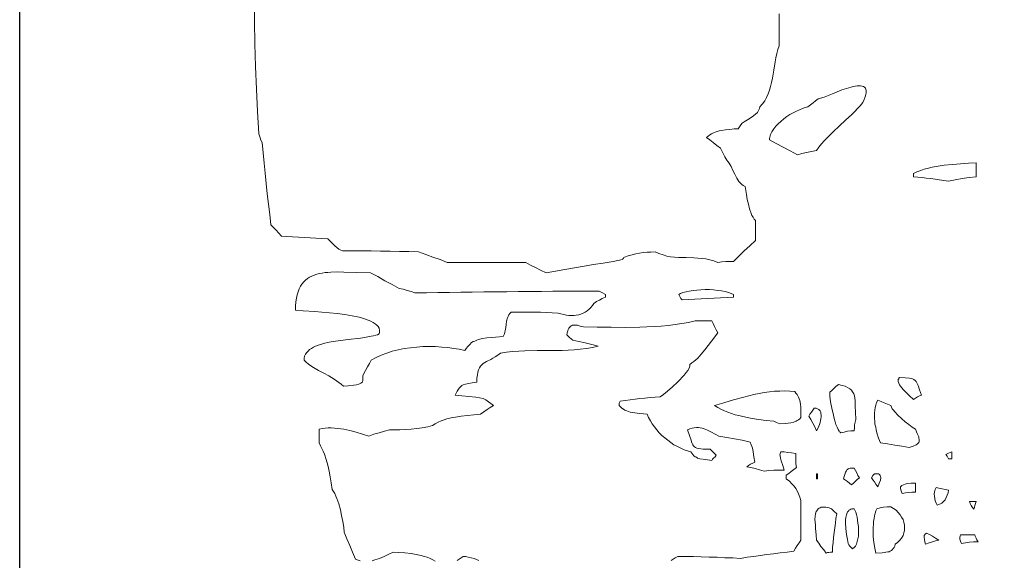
# Model space of a CAD drawing. Header units: inches. Extents: x -0.43 to 6, y 6.58 to 15.12.
# Tile 3 of 13: x -0.43 to 1.58, y 9.57 to 10.67. Entities that reach past the tile are written whole.
import ezdxf

# ---------------------------------------------------------------- set-up
doc = ezdxf.new("R2010")
doc.units = ezdxf.units.IN
doc.header["$MEASUREMENT"] = 0

# ---------------------------------------------------------------- blocks, each defined once
blk = doc.blocks.new('WMF0')
at = {"color": 7, "lineweight": 0}
for points in [[(0.6137, -4.4131), (0.6027, -4.4076), (0.5922, -4.4021), (0.5821, -4.3971), (0.5725, -4.3916), (0.5524, -4.3916), (0.5323, -4.3916), (0.5127, -4.3916), (0.4926, -4.3916), (0.4725, -4.3916), (0.4524, -4.3916), (0.4323, -4.3916), (0.4122, -4.3916), (0.3975, -4.3861), (0.3829, -4.3811), (0.3683, -4.3756), (0.3537, -4.3701), (0.334, -4.3697), (0.3148, -4.3692), (0.2956, -4.3687), (0.276, -4.3687), (0.2568, -4.3683), (0.2376, -4.3683), (0.218, -4.3683), (0.1988, -4.3683), (0.1951, -4.3669), (0.1915, -4.3646), (0.1869, -4.3614), (0.1828, -4.3578), (0.175, -4.35), (0.1686, -4.3436), (0.1563, -4.3427), (0.1444, -4.3422), (0.1325, -4.3413), (0.1206, -4.3409), (0.1088, -4.34), (0.0969, -4.3395), (0.0854, -4.339), (0.074, -4.3381), (0.0685, -4.3317), (0.0635, -4.3258), (0.058, -4.3203), (0.0525, -4.3148), (0.0503, -4.2938), (0.0475, -4.2728), (0.0452, -4.2518), (0.043, -4.2308), (0.0411, -4.2097), (0.0388, -4.1892), (0.037, -4.1686), (0.0347, -4.1476), (0.0324, -4.1426), (0.0306, -4.138), (0.0292, -4.1339), (0.0279, -4.1298), (0.0251, -4.0841), (0.0233, -4.0384), (0.0215, -3.9922), (0.0201, -3.9461), (0.0192, -3.8999), (0.0183, -3.8538)], [(1.0893, -3.8849), (1.0889, -3.8976), (1.0889, -3.9109), (1.0889, -3.9237), (1.0889, -3.9369), (1.0889, -3.9502), (1.0861, -3.958), (1.0843, -3.9657), (1.0825, -3.9744), (1.0811, -3.9826), (1.0779, -3.9995), (1.0752, -4.0164), (1.0733, -4.0247), (1.0715, -4.0329), (1.0692, -4.0407), (1.0665, -4.0484), (1.0633, -4.0553), (1.0596, -4.0621), (1.0551, -4.0685), (1.0496, -4.0745), (1.0487, -4.0777), (1.0473, -4.0809), (1.0459, -4.0832), (1.0446, -4.0859), (1.0409, -4.0896), (1.0368, -4.0932), (1.0276, -4.0992), (1.0176, -4.1051), (1.0139, -4.1078), (1.0107, -4.1115), (1.008, -4.1151), (1.0053, -4.1193), (0.997, -4.1197), (0.9883, -4.1206), (0.9797, -4.1215), (0.971, -4.1229), (0.9669, -4.1238), (0.9628, -4.1247), (0.9586, -4.1261), (0.955, -4.1279), (0.9509, -4.1298), (0.9477, -4.1316), (0.944, -4.1343), (0.9408, -4.1371), (0.9477, -4.1421), (0.9545, -4.1476), (0.9618, -4.1531), (0.9696, -4.1586), (0.9724, -4.164), (0.9751, -4.17), (0.9783, -4.1768), (0.982, -4.1832), (0.9847, -4.186), (0.987, -4.1892), (0.9893, -4.1928), (0.9911, -4.1965), (0.9947, -4.2042), (0.9989, -4.212), (1.0025, -4.2198), (1.0071, -4.2266), (1.0098, -4.2298), (1.0126, -4.2326), (1.0158, -4.2349), (1.0194, -4.2367), (1.0208, -4.2449), (1.0222, -4.2536), (1.024, -4.2636), (1.0263, -4.2732), (1.0286, -4.2828), (1.0318, -4.292), (1.0336, -4.2961), (1.0359, -4.2997), (1.0382, -4.3034), (1.0409, -4.3061), (1.0409, -4.3157), (1.0409, -4.3258), (1.0409, -4.3363), (1.0409, -4.3473), (1.029, -4.3578), (1.0176, -4.3683), (1.0071, -4.3793), (0.9961, -4.3898), (0.9883, -4.3898), (0.9801, -4.3902), (0.9724, -4.3907), (0.9641, -4.3916), (0.9559, -4.3884), (0.9477, -4.3866), (0.9395, -4.3847), (0.9312, -4.3838), (0.9152, -4.3825), (0.8992, -4.382), (0.8915, -4.382), (0.8837, -4.3815), (0.8755, -4.3811), (0.8677, -4.3802), (0.8599, -4.3788), (0.8522, -4.3765), (0.844, -4.3738), (0.8362, -4.3701), (0.8275, -4.3706), (0.8197, -4.371), (0.812, -4.3715), (0.8042, -4.3729), (0.7969, -4.3742), (0.7891, -4.3761), (0.7814, -4.3783), (0.7736, -4.3811), (0.7722, -4.382), (0.7713, -4.3834), (0.7704, -4.3847), (0.7699, -4.3861), (0.7503, -4.3898), (0.7302, -4.393), (0.7105, -4.3962), (0.6913, -4.3994), (0.6717, -4.403), (0.652, -4.4062), (0.6329, -4.4094), (0.6137, -4.4131), (0.6137, -4.4131)], [(1.1263, -4.1727), (1.1117, -4.1645), (1.0971, -4.1567), (1.0829, -4.1494), (1.0692, -4.1421), (1.0692, -4.1394), (1.0697, -4.1366), (1.0706, -4.1339), (1.0715, -4.1311), (1.0743, -4.1252), (1.0779, -4.1197), (1.082, -4.1142), (1.087, -4.1092), (1.0925, -4.1042), (1.0985, -4.0992), (1.1044, -4.0946), (1.1108, -4.0905), (1.1177, -4.0868), (1.1241, -4.0832), (1.1305, -4.0804), (1.1364, -4.0777), (1.1423, -4.0758), (1.1474, -4.0745), (1.1528, -4.0708), (1.1583, -4.0667), (1.1634, -4.0626), (1.1688, -4.0585), (1.1807, -4.0548), (1.1976, -4.048), (1.2072, -4.0439), (1.2168, -4.0402), (1.2264, -4.037), (1.2355, -4.0343), (1.2401, -4.0334), (1.2442, -4.0324), (1.2483, -4.032), (1.252, -4.0315), (1.2552, -4.032), (1.2584, -4.0324), (1.2607, -4.0334), (1.263, -4.0347), (1.2648, -4.0366), (1.2657, -4.0388), (1.2666, -4.042), (1.2666, -4.0452), (1.2657, -4.0493), (1.2643, -4.0544), (1.2625, -4.0599), (1.2598, -4.0658), (1.2543, -4.0722), (1.2488, -4.0781), (1.2433, -4.0841), (1.2374, -4.09), (1.2246, -4.1019), (1.2118, -4.1133), (1.199, -4.1252), (1.1867, -4.1375), (1.1812, -4.1435), (1.1752, -4.1503), (1.1702, -4.1567), (1.1652, -4.1636), (1.1551, -4.1654), (1.1451, -4.1677), (1.1355, -4.17), (1.1263, -4.1727), (1.1263, -4.1727)], [(1.4343, -4.2262), (1.4247, -4.2248), (1.4156, -4.2234), (1.4069, -4.2221), (1.3978, -4.2207), (1.3891, -4.2198), (1.3804, -4.2189), (1.3717, -4.218), (1.363, -4.217), (1.363, -4.2129), (1.363, -4.2102), (1.3699, -4.207), (1.3777, -4.2042), (1.385, -4.2015), (1.3932, -4.1997), (1.401, -4.1979), (1.4092, -4.1965), (1.4174, -4.1951), (1.4256, -4.1937), (1.4425, -4.1924), (1.459, -4.191), (1.4754, -4.1896), (1.491, -4.1887), (1.491, -4.1951), (1.491, -4.202), (1.491, -4.2093), (1.491, -4.217), (1.4764, -4.2189), (1.4622, -4.2207), (1.448, -4.2234), (1.4343, -4.2262), (1.4343, -4.2262)], [(0.2006, -4.6443), (0.196, -4.6402), (0.1915, -4.6365), (0.1864, -4.6329), (0.1814, -4.6297), (0.1709, -4.6233), (0.1604, -4.6178), (0.1499, -4.6118), (0.1394, -4.6059), (0.1343, -4.6027), (0.1293, -4.599), (0.1247, -4.5949), (0.1202, -4.5908), (0.1206, -4.5867), (0.1215, -4.5826), (0.1234, -4.5789), (0.1257, -4.5753), (0.1284, -4.5725), (0.1316, -4.5693), (0.1353, -4.5671), (0.1394, -4.5648), (0.1439, -4.5625), (0.149, -4.5607), (0.1544, -4.5588), (0.1599, -4.557), (0.1718, -4.5543), (0.1841, -4.5524), (0.2102, -4.5488), (0.2353, -4.546), (0.2467, -4.5442), (0.2573, -4.5424), (0.2618, -4.5415), (0.2664, -4.5401), (0.27, -4.5392), (0.2737, -4.5374), (0.2742, -4.5337), (0.2742, -4.5296), (0.2732, -4.5259), (0.2714, -4.5227), (0.2687, -4.5195), (0.2655, -4.5168), (0.2614, -4.514), (0.2563, -4.5118), (0.2513, -4.5095), (0.2454, -4.5072), (0.2394, -4.5054), (0.2326, -4.5035), (0.2184, -4.5008), (0.2033, -4.4981), (0.1878, -4.4962), (0.1723, -4.4944), (0.1567, -4.493), (0.1426, -4.4921), (0.1183, -4.4907), (0.1028, -4.4894), (0.1028, -4.4807), (0.1037, -4.472), (0.1046, -4.4647), (0.106, -4.4578), (0.1083, -4.4514), (0.1106, -4.4455), (0.1133, -4.4405), (0.1161, -4.4359), (0.1197, -4.4313), (0.1234, -4.4277), (0.1275, -4.4245), (0.1316, -4.4217), (0.1362, -4.4195), (0.1412, -4.4176), (0.1462, -4.4158), (0.1517, -4.4144), (0.1572, -4.4135), (0.1631, -4.4126), (0.1691, -4.4122), (0.175, -4.4117), (0.1878, -4.4112), (0.2011, -4.4117), (0.228, -4.4126), (0.2559, -4.4131), (0.2705, -4.4208), (0.2851, -4.4291), (0.2997, -4.4368), (0.3144, -4.4451), (0.3226, -4.4464), (0.3304, -4.4487), (0.3386, -4.451), (0.3464, -4.4537), (0.3697, -4.4537), (0.3934, -4.4533), (0.4167, -4.4528), (0.44, -4.4524), (0.4633, -4.4524), (0.4866, -4.4519), (0.5099, -4.4514), (0.5337, -4.4514), (0.557, -4.451), (0.5808, -4.451), (0.6041, -4.451), (0.6274, -4.4505), (0.6511, -4.4505), (0.6749, -4.4505), (0.6982, -4.4505), (0.722, -4.4501), (0.7274, -4.4533), (0.7347, -4.4574), (0.7347, -4.4601), (0.7347, -4.4629), (0.7284, -4.4656), (0.7224, -4.4684), (0.7169, -4.4716), (0.7114, -4.4752), (0.7082, -4.4798), (0.705, -4.4834), (0.7014, -4.4871), (0.6973, -4.4903), (0.6936, -4.493), (0.6891, -4.4953), (0.6849, -4.4971), (0.6804, -4.4985), (0.6753, -4.4994), (0.6708, -4.4999), (0.6653, -4.4999), (0.6603, -4.4999), (0.6552, -4.499), (0.6498, -4.4981), (0.6438, -4.4967), (0.6383, -4.4949), (0.6265, -4.4944), (0.6146, -4.4939), (0.6022, -4.4935), (0.5904, -4.493), (0.5785, -4.493), (0.5661, -4.493), (0.5543, -4.493), (0.5424, -4.493), (0.5396, -4.4958), (0.5378, -4.4985), (0.5364, -4.5017), (0.5351, -4.5049), (0.5332, -4.5113), (0.5323, -4.5182), (0.5314, -4.5246), (0.5305, -4.531), (0.5296, -4.5342), (0.5291, -4.5374), (0.5278, -4.5401), (0.5264, -4.5428), (0.5104, -4.5442), (0.493, -4.5456), (0.4843, -4.5469), (0.4761, -4.5492), (0.4725, -4.5501), (0.4688, -4.552), (0.4652, -4.5533), (0.462, -4.5552), (0.4583, -4.5593), (0.4542, -4.5634), (0.451, -4.5675), (0.4478, -4.5712), (0.4368, -4.5689), (0.4254, -4.5671), (0.4135, -4.5652), (0.4012, -4.5643), (0.3884, -4.5634), (0.3756, -4.5634), (0.3628, -4.5634), (0.35, -4.5643), (0.3372, -4.5657), (0.3244, -4.5675), (0.3121, -4.5703), (0.3002, -4.573), (0.2888, -4.5766), (0.2778, -4.5808), (0.2673, -4.5858), (0.2573, -4.5908), (0.2536, -4.5977), (0.2495, -4.6045), (0.2454, -4.6118), (0.2413, -4.6196), (0.2403, -4.6233), (0.2399, -4.6274), (0.2399, -4.6315), (0.2394, -4.6356), (0.2381, -4.6365), (0.2362, -4.6379), (0.2344, -4.6388), (0.2321, -4.6397), (0.2271, -4.6411), (0.2216, -4.642), (0.2102, -4.6434), (0.2006, -4.6443), (0.2006, -4.6443)], [(0.891, -4.4679), (0.8887, -4.4656), (0.8869, -4.4629), (0.8855, -4.4601), (0.8842, -4.4574), (0.8878, -4.4551), (0.8928, -4.4533), (0.8992, -4.4514), (0.9056, -4.4501), (0.9134, -4.4492), (0.9212, -4.4483), (0.9294, -4.4478), (0.9381, -4.4473), (0.9468, -4.4473), (0.9554, -4.4478), (0.9637, -4.4487), (0.9714, -4.4496), (0.9788, -4.451), (0.9856, -4.4528), (0.9915, -4.4551), (0.9961, -4.4574), (0.9961, -4.4601), (0.9961, -4.4629), (0.9829, -4.4633), (0.9696, -4.4642), (0.9564, -4.4647), (0.9431, -4.4656), (0.9299, -4.4661), (0.9171, -4.467), (0.9038, -4.4674), (0.891, -4.4679), (0.891, -4.4679)], [(0.4766, -4.9993), (0.4674, -4.9952), (0.461, -4.9938), (0.4551, -4.9925), (0.4496, -4.9915), (0.4446, -4.9915), (0.4387, -4.9957), (0.4327, -4.9993)], [(0.3879, -5.0007), (0.3829, -4.9979), (0.3774, -4.9952), (0.3715, -4.9929), (0.3655, -4.9911), (0.3591, -4.9893), (0.3523, -4.9879), (0.339, -4.9851), (0.3258, -4.9838), (0.3135, -4.9829), (0.302, -4.9824), (0.2929, -4.9865), (0.2838, -4.9911), (0.2742, -4.9952), (0.2646, -4.9984), (0.2595, -4.9998)], [(0.2349, -5.0002), (0.2303, -4.9989), (0.2253, -4.9966), (0.2189, -4.9824), (0.2134, -4.9687), (0.2074, -4.955), (0.2024, -4.9417), (0.2011, -4.9312), (0.1992, -4.9198), (0.1969, -4.9079), (0.1947, -4.896), (0.1915, -4.8842), (0.1873, -4.8732), (0.1851, -4.8682), (0.1828, -4.8631), (0.18, -4.8586), (0.1773, -4.8545), (0.1755, -4.8412), (0.1736, -4.8289), (0.1714, -4.817), (0.1686, -4.8051), (0.1654, -4.7937), (0.1618, -4.7827), (0.1595, -4.7768), (0.1567, -4.7713), (0.154, -4.7658), (0.1508, -4.7599), (0.1508, -4.7521), (0.1508, -4.7453), (0.1508, -4.7384), (0.1508, -4.7315), (0.1572, -4.7306), (0.1631, -4.7297), (0.1695, -4.7293), (0.1759, -4.7293), (0.1823, -4.7297), (0.1887, -4.7302), (0.1951, -4.7311), (0.2015, -4.732), (0.2138, -4.7347), (0.2266, -4.7379), (0.2394, -4.7421), (0.2522, -4.7457), (0.2627, -4.7421), (0.2737, -4.7389), (0.2842, -4.7361), (0.2947, -4.7334), (0.3048, -4.7334), (0.3153, -4.7329), (0.3267, -4.7325), (0.3386, -4.7315), (0.35, -4.7302), (0.3614, -4.7288), (0.3724, -4.727), (0.382, -4.7242), (0.3879, -4.7206), (0.3939, -4.7174), (0.3998, -4.7146), (0.4058, -4.7124), (0.4112, -4.7105), (0.4172, -4.7092), (0.4231, -4.7078), (0.4291, -4.7069), (0.4409, -4.7055), (0.4533, -4.7041), (0.4665, -4.7028), (0.4798, -4.7014), (0.4866, -4.6964), (0.4935, -4.6918), (0.4999, -4.6877), (0.5067, -4.6836), (0.5013, -4.6795), (0.4962, -4.6758), (0.4907, -4.6721), (0.4853, -4.6694), (0.4706, -4.6667), (0.456, -4.6648), (0.4419, -4.6635), (0.4281, -4.6621), (0.4327, -4.6539), (0.4364, -4.6484), (0.4387, -4.6461), (0.4405, -4.6443), (0.4423, -4.6424), (0.4446, -4.6415), (0.4496, -4.6397), (0.4556, -4.6383), (0.4633, -4.637), (0.4729, -4.6356), (0.4729, -4.6278), (0.4738, -4.621), (0.4748, -4.6155), (0.4761, -4.6109), (0.478, -4.6068), (0.4802, -4.6036), (0.4825, -4.6004), (0.4857, -4.5981), (0.4926, -4.5936), (0.5008, -4.5894), (0.5054, -4.5867), (0.5099, -4.584), (0.5154, -4.5808), (0.5209, -4.5766), (0.5332, -4.5748), (0.5456, -4.5735), (0.5584, -4.573), (0.5707, -4.5721), (0.5958, -4.5716), (0.6214, -4.5716), (0.6466, -4.5712), (0.6712, -4.5698), (0.6836, -4.5689), (0.6959, -4.5671), (0.7082, -4.5652), (0.7201, -4.5625), (0.7069, -4.5588), (0.6936, -4.5556), (0.6808, -4.5529), (0.6685, -4.5501), (0.6616, -4.5447), (0.6562, -4.5392), (0.6571, -4.5351), (0.658, -4.5314), (0.6589, -4.5282), (0.6603, -4.5255), (0.6621, -4.5236), (0.6639, -4.5218), (0.6658, -4.5209), (0.6676, -4.52), (0.6699, -4.5195), (0.6726, -4.5195), (0.6749, -4.5195), (0.6776, -4.52), (0.6836, -4.5214), (0.69, -4.5232), (0.7178, -4.5236), (0.7466, -4.5236), (0.7754, -4.5241), (0.8047, -4.5236), (0.8193, -4.5232), (0.8339, -4.5227), (0.8481, -4.5218), (0.8627, -4.5204), (0.8769, -4.5186), (0.8906, -4.5163), (0.9043, -4.514), (0.918, -4.5109), (0.9257, -4.5109), (0.934, -4.5109), (0.9427, -4.5109), (0.9518, -4.5109), (0.9545, -4.5163), (0.9573, -4.5227), (0.9605, -4.5291), (0.9641, -4.5355), (0.9513, -4.552), (0.9376, -4.5698), (0.9303, -4.5785), (0.923, -4.5867), (0.9189, -4.5904), (0.9152, -4.594), (0.9111, -4.5968), (0.907, -4.6), (0.9066, -4.6036), (0.9052, -4.6073), (0.9029, -4.6118), (0.8997, -4.6164), (0.8956, -4.6214), (0.8915, -4.626), (0.8865, -4.631), (0.8814, -4.6361), (0.8714, -4.6456), (0.8613, -4.6543), (0.8531, -4.6612), (0.8467, -4.6658), (0.8362, -4.6667), (0.8257, -4.6671), (0.8152, -4.6685), (0.8051, -4.6694), (0.7951, -4.6708), (0.785, -4.6721), (0.775, -4.6731), (0.7649, -4.6744), (0.764, -4.6763), (0.7631, -4.6785), (0.7631, -4.6808), (0.7631, -4.6836), (0.7654, -4.6863), (0.7681, -4.6886), (0.7713, -4.6909), (0.7745, -4.6927), (0.7782, -4.6945), (0.7818, -4.6959), (0.7855, -4.6968), (0.7896, -4.6977), (0.8051, -4.7), (0.8202, -4.7014), (0.8229, -4.7078), (0.8266, -4.7146), (0.8302, -4.721), (0.8348, -4.727), (0.8394, -4.7329), (0.8444, -4.7389), (0.8499, -4.7443), (0.8558, -4.7494), (0.8618, -4.7544), (0.8682, -4.759), (0.8746, -4.7635), (0.8814, -4.7672), (0.8883, -4.7704), (0.8951, -4.7736), (0.902, -4.7759), (0.9088, -4.7777), (0.9111, -4.7809), (0.913, -4.7836), (0.9152, -4.7859), (0.9175, -4.7878), (0.9203, -4.7891), (0.9225, -4.7905), (0.9248, -4.7914), (0.9276, -4.7919), (0.939, -4.7937), (0.9518, -4.7955), (0.9532, -4.7928), (0.9554, -4.7905), (0.9582, -4.7878), (0.9605, -4.785), (0.9536, -4.7782), (0.9481, -4.7727), (0.9408, -4.7722), (0.9344, -4.7722), (0.9294, -4.7718), (0.9248, -4.7713), (0.9212, -4.7704), (0.9184, -4.769), (0.9162, -4.7676), (0.9143, -4.7658), (0.913, -4.7635), (0.9116, -4.7608), (0.9102, -4.7576), (0.9093, -4.7539), (0.9061, -4.7448), (0.902, -4.7334), (0.9066, -4.7311), (0.9116, -4.7297), (0.9157, -4.7288), (0.9203, -4.7284), (0.9244, -4.7284), (0.928, -4.7288), (0.9321, -4.7297), (0.9358, -4.7311), (0.9431, -4.7338), (0.9509, -4.7375), (0.9582, -4.7416), (0.966, -4.7457), (0.982, -4.7485), (0.9979, -4.7512), (1.0139, -4.7544), (1.0299, -4.7581), (1.0322, -4.7635), (1.034, -4.7686), (1.0354, -4.7731), (1.0363, -4.7782), (1.0377, -4.7882), (1.0391, -4.7992), (1.035, -4.801), (1.0308, -4.8028), (1.0267, -4.8056), (1.0231, -4.8083), (1.0313, -4.8097), (1.04, -4.812), (1.0491, -4.8143), (1.0587, -4.817), (1.0683, -4.8161), (1.0784, -4.8156), (1.0889, -4.8152), (1.0994, -4.8152), (1.0966, -4.8056), (1.0934, -4.796), (1.0916, -4.791), (1.0912, -4.7864), (1.0907, -4.7841), (1.0912, -4.7818), (1.0916, -4.78), (1.0925, -4.7777), (1.0994, -4.7782), (1.1067, -4.7791), (1.1145, -4.78), (1.1227, -4.7814), (1.1227, -4.7882), (1.1227, -4.7951), (1.1231, -4.8024), (1.1245, -4.8097), (1.119, -4.8138), (1.1135, -4.8179), (1.1085, -4.822), (1.103, -4.8257), (1.103, -4.8289), (1.103, -4.833), (1.1099, -4.838), (1.1149, -4.843), (1.1195, -4.8476), (1.1227, -4.8526), (1.1259, -4.8577), (1.1282, -4.8636), (1.1309, -4.87), (1.1332, -4.8773), (1.1332, -4.8874), (1.1332, -4.8974), (1.1332, -4.9075), (1.1332, -4.9175), (1.1332, -4.9276), (1.1332, -4.9376), (1.1332, -4.9477), (1.1332, -4.9577), (1.1295, -4.9632), (1.1254, -4.9687), (1.1222, -4.9742), (1.119, -4.9806), (1.1053, -4.9824), (1.0912, -4.9838), (1.0774, -4.9856), (1.0642, -4.9874), (1.0505, -4.9893), (1.0372, -4.9911), (1.024, -4.9929), (1.0103, -4.9952), (0.9943, -4.9943), (0.9783, -4.9938), (0.9623, -4.9929), (0.9463, -4.9925), (0.9303, -4.992), (0.9143, -4.9915), (0.8983, -4.9915), (0.8823, -4.9915), (0.8773, -4.9943), (0.8727, -4.9966), (0.8686, -4.9993)], [(1.363, -4.6712), (1.3544, -4.663), (1.342, -4.6507), (1.3393, -4.6475), (1.3365, -4.6443), (1.3342, -4.6411), (1.3329, -4.6379), (1.332, -4.6347), (1.332, -4.6319), (1.332, -4.6306), (1.3329, -4.6292), (1.3333, -4.6278), (1.3342, -4.6265), (1.3461, -4.6269), (1.3548, -4.6274), (1.3585, -4.6283), (1.3612, -4.6292), (1.3639, -4.6306), (1.3662, -4.6324), (1.3681, -4.6342), (1.3694, -4.637), (1.3713, -4.6397), (1.3726, -4.6429), (1.3754, -4.6516), (1.379, -4.6621), (1.3749, -4.6639), (1.3708, -4.6658), (1.3671, -4.6685), (1.363, -4.6712), (1.363, -4.6712)], [(1.0907, -4.721), (1.0838, -4.7183), (1.0779, -4.7156), (1.0624, -4.7142), (1.0468, -4.7119), (1.0308, -4.7096), (1.0149, -4.706), (1.0071, -4.7041), (0.9993, -4.7023), (0.992, -4.6996), (0.9847, -4.6968), (0.9774, -4.6941), (0.9701, -4.6909), (0.9637, -4.6872), (0.9573, -4.6836), (0.976, -4.6781), (0.9961, -4.6721), (1.0167, -4.6662), (1.0377, -4.6612), (1.0482, -4.6589), (1.0587, -4.6571), (1.0692, -4.6557), (1.0797, -4.6543), (1.0902, -4.6539), (1.1003, -4.6534), (1.1108, -4.6539), (1.1209, -4.6548), (1.1231, -4.658), (1.1254, -4.6607), (1.1273, -4.6639), (1.1286, -4.6667), (1.1309, -4.6735), (1.1323, -4.6804), (1.1332, -4.6877), (1.1332, -4.6945), (1.1332, -4.7014), (1.1332, -4.7082), (1.1309, -4.7105), (1.1286, -4.7124), (1.1259, -4.7142), (1.1236, -4.7156), (1.1186, -4.7174), (1.1131, -4.7188), (1.1021, -4.7201), (1.0907, -4.721), (1.0907, -4.721)], [(1.215, -4.7389), (1.2141, -4.7384), (1.2132, -4.7379), (1.2122, -4.737), (1.2113, -4.7357), (1.209, -4.7325), (1.2072, -4.7279), (1.2049, -4.7224), (1.2031, -4.7165), (1.2013, -4.7101), (1.1995, -4.7032), (1.1967, -4.6891), (1.194, -4.6758), (1.1926, -4.6644), (1.1921, -4.6566), (1.1963, -4.653), (1.2004, -4.6488), (1.2049, -4.6447), (1.21, -4.6406), (1.2173, -4.6424), (1.2237, -4.6443), (1.2287, -4.6466), (1.2328, -4.6493), (1.2365, -4.652), (1.2387, -4.6557), (1.241, -4.6594), (1.2424, -4.6635), (1.2433, -4.6685), (1.2438, -4.6735), (1.2442, -4.6785), (1.2442, -4.6845), (1.2447, -4.6973), (1.2456, -4.7119), (1.2442, -4.7174), (1.2429, -4.7229), (1.2424, -4.7288), (1.2419, -4.7352), (1.2351, -4.7352), (1.2287, -4.7361), (1.2218, -4.7375), (1.215, -4.7389), (1.215, -4.7389)], [(1.3539, -4.769), (1.3393, -4.7663), (1.3247, -4.764), (1.31, -4.7617), (1.2954, -4.7599), (1.2913, -4.7498), (1.2881, -4.7389), (1.2867, -4.7329), (1.2858, -4.7274), (1.2844, -4.7215), (1.284, -4.7156), (1.2835, -4.7101), (1.2835, -4.7041), (1.2835, -4.6987), (1.284, -4.6932), (1.2849, -4.6877), (1.2863, -4.6827), (1.2876, -4.6776), (1.2899, -4.6726), (1.2968, -4.6753), (1.3032, -4.6781), (1.31, -4.6808), (1.3169, -4.6836), (1.3178, -4.6868), (1.3196, -4.69), (1.3219, -4.6932), (1.3247, -4.6964), (1.331, -4.7032), (1.3384, -4.7101), (1.3457, -4.7165), (1.3534, -4.7224), (1.3603, -4.7274), (1.3667, -4.7315), (1.3703, -4.7402), (1.3735, -4.7471), (1.374, -4.7498), (1.3745, -4.7526), (1.3745, -4.7549), (1.3745, -4.7571), (1.3735, -4.759), (1.3722, -4.7603), (1.3703, -4.7622), (1.3681, -4.7635), (1.3621, -4.7663), (1.3539, -4.769), (1.3539, -4.769)], [(1.1652, -4.7352), (1.1615, -4.727), (1.1574, -4.7192), (1.1533, -4.7119), (1.1492, -4.705), (1.1519, -4.7009), (1.1547, -4.6968), (1.1574, -4.6927), (1.1602, -4.6891), (1.1643, -4.6891), (1.1675, -4.6904), (1.1702, -4.6918), (1.1725, -4.6941), (1.1739, -4.6968), (1.1743, -4.6996), (1.1748, -4.7032), (1.1748, -4.7064), (1.1743, -4.7105), (1.1734, -4.7142), (1.1725, -4.7183), (1.1711, -4.722), (1.1684, -4.7293), (1.1652, -4.7352), (1.1652, -4.7352)], [(1.4343, -4.7919), (1.4316, -4.7868), (1.4288, -4.7832), (1.4343, -4.7804), (1.4412, -4.7777), (1.4412, -4.7809), (1.4412, -4.7841), (1.4412, -4.7882), (1.4412, -4.7919), (1.4371, -4.7919), (1.4343, -4.7919), (1.4343, -4.7919)], [(1.2365, -4.8453), (1.2324, -4.8417), (1.2287, -4.8385), (1.2246, -4.8357), (1.2205, -4.833), (1.2218, -4.8284), (1.2228, -4.8239), (1.2241, -4.8197), (1.226, -4.8165), (1.2269, -4.8147), (1.2282, -4.8138), (1.2296, -4.8124), (1.2314, -4.812), (1.2337, -4.8111), (1.236, -4.8111), (1.2387, -4.8111), (1.2419, -4.8115), (1.2447, -4.8161), (1.2474, -4.8207), (1.2497, -4.8261), (1.2525, -4.8312), (1.2483, -4.8344), (1.2447, -4.8376), (1.2406, -4.8417), (1.2365, -4.8453), (1.2365, -4.8453)], [(1.1652, -4.833), (1.1652, -4.8275), (1.1652, -4.8225), (1.1656, -4.8225), (1.167, -4.8225), (1.167, -4.8275), (1.167, -4.833), (1.167, -4.833), (1.1652, -4.833), (1.1652, -4.833)], [(1.2899, -4.849), (1.2863, -4.844), (1.2831, -4.8394), (1.2803, -4.8353), (1.2776, -4.8312), (1.2803, -4.8261), (1.2831, -4.8225), (1.2867, -4.8225), (1.2918, -4.8225), (1.2936, -4.8243), (1.295, -4.8261), (1.2959, -4.828), (1.2963, -4.8293), (1.2963, -4.8312), (1.2963, -4.8325), (1.2959, -4.8344), (1.2954, -4.8357), (1.2927, -4.8417), (1.2899, -4.849), (1.2899, -4.849)], [(1.3397, -4.8631), (1.3384, -4.8595), (1.3374, -4.8554), (1.3365, -4.8522), (1.3361, -4.849), (1.3393, -4.8467), (1.3425, -4.8449), (1.3461, -4.8435), (1.3502, -4.8426), (1.3585, -4.8421), (1.3667, -4.8421), (1.3667, -4.8458), (1.3667, -4.8504), (1.3667, -4.8545), (1.3667, -4.8599), (1.3598, -4.8599), (1.353, -4.8609), (1.3466, -4.8618), (1.3397, -4.8631), (1.3397, -4.8631)], [(1.411, -4.8865), (1.4092, -4.8823), (1.4074, -4.8778), (1.4064, -4.8732), (1.4055, -4.8686), (1.4051, -4.8641), (1.4055, -4.8595), (1.4064, -4.8572), (1.4069, -4.8549), (1.4078, -4.8531), (1.4092, -4.8508), (1.4147, -4.8522), (1.4211, -4.8536), (1.4275, -4.8549), (1.4343, -4.8563), (1.4334, -4.8613), (1.4316, -4.8663), (1.4297, -4.8709), (1.4275, -4.8755), (1.4243, -4.8791), (1.4206, -4.8823), (1.4183, -4.8837), (1.416, -4.8846), (1.4138, -4.8855), (1.411, -4.8865), (1.411, -4.8865)], [(1.1848, -4.9842), (1.1798, -4.9778), (1.1743, -4.971), (1.1698, -4.9641), (1.1652, -4.9577), (1.1647, -4.9468), (1.1634, -4.934), (1.1629, -4.9276), (1.1624, -4.9216), (1.162, -4.9152), (1.1624, -4.9098), (1.1634, -4.9043), (1.1647, -4.8997), (1.1661, -4.8979), (1.1675, -4.896), (1.1688, -4.8942), (1.1707, -4.8928), (1.1725, -4.8919), (1.1748, -4.891), (1.1775, -4.8906), (1.1807, -4.8906), (1.1839, -4.891), (1.1871, -4.8915), (1.1912, -4.8924), (1.1958, -4.8938), (1.2008, -4.8988), (1.2063, -4.9043), (1.2049, -4.9139), (1.2036, -4.923), (1.2022, -4.9331), (1.2013, -4.9427), (1.1999, -4.9527), (1.199, -4.9628), (1.1981, -4.9724), (1.1976, -4.9824), (1.1935, -4.9824), (1.1903, -4.9829), (1.1876, -4.9833), (1.1848, -4.9842), (1.1848, -4.9842)], [(1.2383, -4.9756), (1.2355, -4.9728), (1.2333, -4.9701), (1.231, -4.9673), (1.2296, -4.9646), (1.2282, -4.9564), (1.2264, -4.9463), (1.225, -4.9344), (1.2241, -4.9225), (1.2246, -4.9166), (1.225, -4.9116), (1.226, -4.9066), (1.2278, -4.902), (1.2287, -4.9002), (1.2301, -4.8988), (1.2314, -4.897), (1.2333, -4.896), (1.2351, -4.8947), (1.2369, -4.8942), (1.2392, -4.8938), (1.2419, -4.8938), (1.2433, -4.8965), (1.2451, -4.9006), (1.2465, -4.9056), (1.2479, -4.9111), (1.2488, -4.9171), (1.2497, -4.9235), (1.2506, -4.9299), (1.2506, -4.9367), (1.2506, -4.9431), (1.2506, -4.9495), (1.2497, -4.9554), (1.2483, -4.9609), (1.2465, -4.966), (1.2447, -4.9701), (1.2433, -4.9719), (1.2415, -4.9733), (1.2401, -4.9746), (1.2383, -4.9756), (1.2383, -4.9756)], [(1.2863, -4.9842), (1.284, -4.9742), (1.2822, -4.9628), (1.2808, -4.9509), (1.2808, -4.9381), (1.2808, -4.9321), (1.2812, -4.9257), (1.2817, -4.9198), (1.2826, -4.9139), (1.2835, -4.9084), (1.2849, -4.9029), (1.2863, -4.8983), (1.2881, -4.8938), (1.295, -4.8924), (1.3018, -4.891), (1.3091, -4.8901), (1.3169, -4.8901), (1.3224, -4.8933), (1.3274, -4.897), (1.332, -4.9015), (1.3356, -4.9061), (1.3388, -4.9111), (1.3416, -4.9162), (1.3434, -4.9216), (1.3443, -4.9271), (1.3448, -4.9326), (1.3443, -4.9381), (1.3434, -4.9431), (1.3416, -4.9486), (1.3388, -4.9536), (1.3352, -4.9582), (1.3306, -4.9628), (1.3256, -4.9664), (1.3247, -4.9701), (1.3233, -4.9728), (1.3215, -4.9751), (1.3196, -4.9774), (1.3178, -4.9792), (1.3155, -4.9801), (1.3132, -4.9815), (1.3105, -4.9819), (1.2991, -4.9838), (1.2863, -4.9842), (1.2863, -4.9842)], [(1.4859, -4.8951), (1.4832, -4.8915), (1.4805, -4.8874), (1.4786, -4.8833), (1.4768, -4.8791), (1.48, -4.8791), (1.4832, -4.8791), (1.4873, -4.8791), (1.491, -4.8791), (1.4896, -4.8833), (1.4882, -4.8874), (1.4873, -4.8915), (1.4859, -4.8951), (1.4859, -4.8951)], [(1.3877, -4.9664), (1.3863, -4.9614), (1.3854, -4.9568), (1.3845, -4.9527), (1.3845, -4.9486), (1.3868, -4.9459), (1.3895, -4.9436), (1.3955, -4.9463), (1.4014, -4.95), (1.4078, -4.9536), (1.4147, -4.9577), (1.4078, -4.9591), (1.4014, -4.9614), (1.3946, -4.9637), (1.3877, -4.9664), (1.3877, -4.9664)], [(1.4608, -4.9646), (1.4585, -4.96), (1.4572, -4.9559), (1.4572, -4.9536), (1.4572, -4.9518), (1.4581, -4.9495), (1.459, -4.9468), (1.4658, -4.9468), (1.4727, -4.9468), (1.48, -4.9468), (1.4878, -4.9468), (1.4887, -4.95), (1.4905, -4.9536), (1.4923, -4.9573), (1.4946, -4.9614), (1.4855, -4.9614), (1.4773, -4.9623), (1.469, -4.9637), (1.4608, -4.9646), (1.4608, -4.9646)]]:
    blk.add_lwpolyline(points, dxfattribs=at)

msp = doc.modelspace()

# ---------------------------------------------------------------- linework, layer by layer
msp.add_lwpolyline([(-0.4313, 15.1238), (5.9952, 15.1238), (5.9952, 6.5772), (-0.4313, 6.5772)], close=True)

# ---------------------------------------------------------------- block references
msp.add_blockref('WMF0', (0.0282, 14.5655))

doc.saveas('drawing.dxf')
